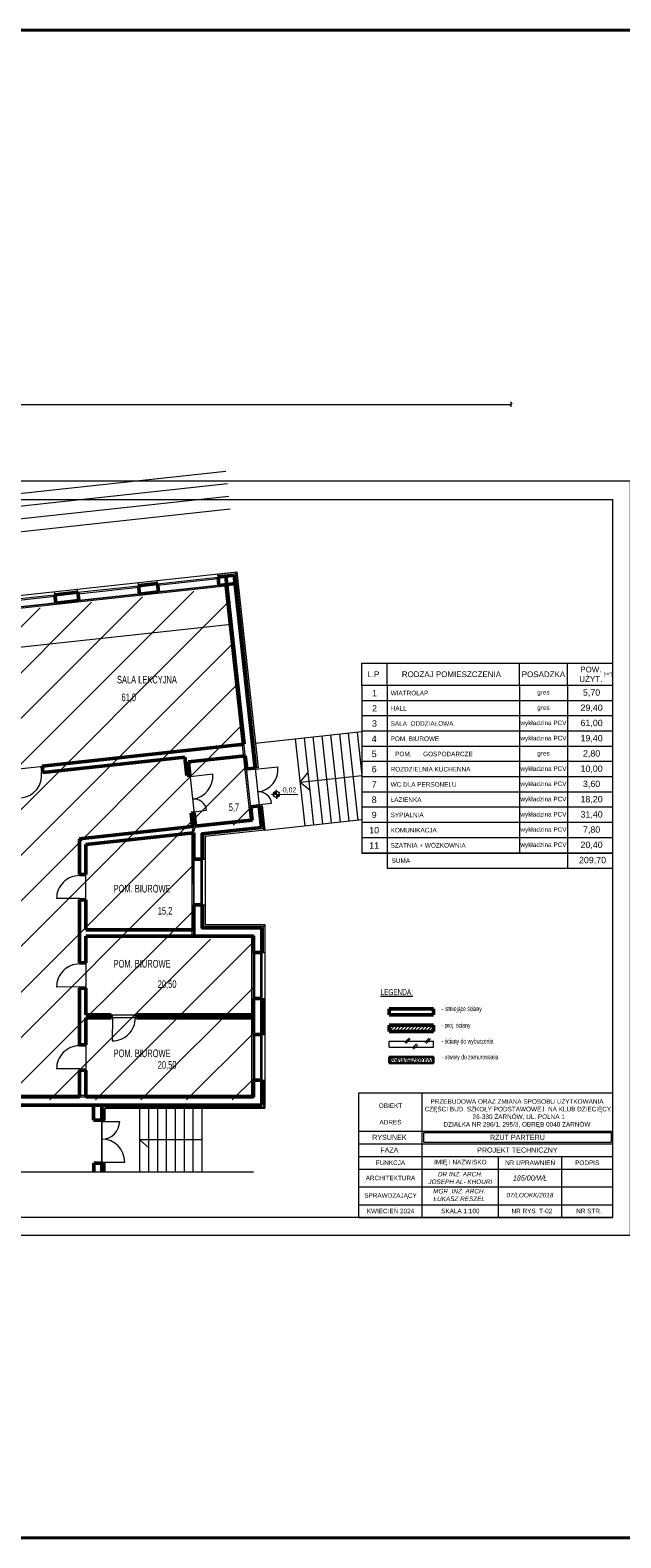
# Model space of a CAD drawing. Header units: millimetres. Extents: x 72202 to 304796, y 21658 to 519946.
# Tile 59 of 95: x 198189 to 200516, y 219413 to 225352. Entities that reach past the tile are written whole.
import ezdxf

# ---------------------------------------------------------------- set-up
doc = ezdxf.new("R2010")
doc.units = ezdxf.units.MM
doc.layers.get('Defpoints').update_dxf_attribs({"color": 3})
for name, color, linetype, lineweight in [('kreskowanie', 9, 'Continuous', 5), ('linia - gruba - projektowana', 170, 'Continuous', 50), ('linia - kreskowanie', 9, 'Continuous', 5), ('linia - rzut - gruba - istn.', 250, 'Continuous', 50), ('linia - ściany do wyburzenia', 9, 'Continuous', 5), ('LINIA CIENKA', 7, 'Continuous', 13), ('LINIA KRESKOWANIE', 9, 'Continuous', 5), ('LINIA WYMIAROWANIE', 1, 'Continuous', 9), ('LINIA ŚCIANA PROJEKTOWANA', 150, 'Continuous', 30), ('OPISY', 251, 'Continuous', 9)]:
    doc.layers.add(name, color=color, linetype=linetype, lineweight=lineweight)
doc.layers.add('LINIA-NIE DRUKOWAĆ', color=3, linetype='Continuous', lineweight=20, plot=False)
doc.styles.add('simplex', font='arial.ttf')
doc.styles.get("Standard").update_dxf_attribs({"font": 'ARIALN.TTF', "width": 0.75})
doc.linetypes.add('GRADZINOWANIE', pattern='A,0.00254,-2.54,[134,ltypeshp.shx,S=2.54,R=0,X=-2.54,Y=0],-5.08,[134,ltypeshp.shx,S=2.54,R=180,X=2.54,Y=0],-2.54', length=10.16254)
doc.dimstyles.new('sebek100', dxfattribs={"dimtxt": 17, "dimasz": 10, "dimexe": 10, "dimexo": 20, "dimgap": 4, "dimtad": 1, "dimrnd": 0.5, "dimtxsty": 'Standard', "dimblk": 'OBLIQUE', "dimcen": 8, "dimclre": 1, "dimazin": 0, "dimtm": 1e-09, "dimtfac": 1, "dimtix": 1, "dimtmove": 1, "dimatfit": 3, "dimldrblk": 'zas', "dimfxl": 0, "dimtolj": 2, "dimlwd": -1, "dimlwe": -1, "dimarcsym": 0})

# ---------------------------------------------------------------- blocks, each defined once
blk = doc.blocks.new('_Oblique')
at = {"color": 0, "linetype": 'ByBlock', "lineweight": -2}
blk.add_line((-0.5, -0.5), (0.5, 0.5), dxfattribs=at)
blk = doc.blocks.new('*D254')
at = {"layer": 'Defpoints', "color": 0, "lineweight": -3, "ltscale": 4}
for p in [(200083.3, 223878.5), (193783.3, 223420.9), (200083.3, 223420.9)]:
    blk.add_point(p, dxfattribs=at)
at = {"layer": 'LINIA CIENKA', "ltscale": 4}
for p, q in [((193783.3, 223868.5), (193783.3, 223888.5)), ((200083.3, 223868.5), (200083.3, 223888.5))]:
    blk.add_line(p, q, dxfattribs=at)
at = {"layer": 'LINIA CIENKA', "color": 0, "ltscale": 4}
blk.add_line((193783.3, 223878.5), (200083.3, 223878.5), dxfattribs=at)
at = {"layer": 'LINIA CIENKA', "color": 0, "ltscale": 4, "xscale": 10, "yscale": 10, "zscale": 10, "rotation": 180}
blk.add_blockref('_Oblique', (193783.3, 223878.5), dxfattribs=at)
at = {"layer": 'LINIA CIENKA', "color": 0, "ltscale": 4, "xscale": 10, "yscale": 10, "zscale": 10}
blk.add_blockref('_Oblique', (200083.3, 223878.5), dxfattribs=at)
at = {"layer": 'LINIA CIENKA', "color": 0, "lineweight": -3, "ltscale": 4, "insert": (196933.3, 223984.6), "char_height": 200, "attachment_point": 5}
blk.add_mtext('\\A2;6300', dxfattribs=at)
blk = doc.blocks.new('zas')

msp = doc.modelspace()

# ---------------------------------------------------------------- hatches: boundary and pattern name
at = {"layer": 'kreskowanie'}
h = msp.add_hatch(dxfattribs=at)
h.set_pattern_fill('ANSI31', color=256, scale=3)
h.set_pattern_definition([(45, (-11100, 105), (-6.7351921, 6.7351921), [])])
h.paths.add_polyline_path([(199603.292, 221432.482), (199603.292, 221408.482), (199778.144, 221408.482), (199778.144, 221432.482)])
at = {"layer": 'linia - kreskowanie'}
h = msp.add_hatch(dxfattribs=at)
h.set_pattern_fill('ANSI31', color=8, scale=40)
h.set_pattern_definition([(45, (56619.7, 32256.06), (-89.80256, 89.80256), [])])
h.paths.add_polyline_path([(198832.725, 222178.761), (198839.81, 222204.675), (199063.501, 222228.904), (198963.029, 223156.479), (196035.652, 222839.393), (196103.818, 222210.074), (196240.541, 222224.884), (196240.459, 221997.338), (196240.459, 221796.737), (196350.333, 221796.737), (196350.333, 221138.737), (199068.086, 221138.737), (199068.086, 221771.737), (198833.148, 221771.737)])
h = msp.add_hatch(dxfattribs=at)
h.set_pattern_fill('AR-CONC', color=256, scale=2, style=0)
h.set_pattern_definition([(50, (-32998.505, 122570.397), (14.34520365, -1.2550427), [1.5, -16.5]), (355, (-32998.505, 122570.397), (-2.7750267, 15.0438427), [1.2, -13.2]), (100.4514, (-32997.31, 122570.292), (11.5701876, 13.78879084), [1.2748038, -14.0228422]), (46.1842, (-32998.505, 122574.397), (21.344821, -3.3103803), [2.25, -24.75]), (96.6356, (-32996.726, 122574.12), (18.6932541, 19.4823574), [1.9122058, -21.03426]), (351.1842, (-32998.505, 122574.397), (18.6932389, 19.482372), [1.8, -19.8]), (21, (-32996.505, 122573.397), (11.93814104, -8.0523778), [1.5, -16.5]), (326, (-32996.505, 122573.397), (4.8663066, 14.5030009), [1.2, -13.2]), (71.4514, (-32995.51, 122572.726), (16.8044526, 6.4506099), [1.2748038, -14.0228422]), (37.5, (-32998.505, 122570.397), (0.24319711, 6.65787708), [0, -13.04, 0, -13.4, 0, -13.25]), (7.5, (-32998.505, 122570.397), (5.26139075, 7.88823424), [0, -7.64, 0, -12.74, 0, -5.05]), (327.5, (-33002.965, 122570.397), (10.67644872, -0.45109743), [0, -5, 0, -15.6, 0, -20.7]), (317.5, (-33004.965, 122570.397), (11.6637234, 2.00209965), [0, -6.5, 0, -10.36, 0, -14.7])])
h.paths.add_polyline_path([(199778.144, 221307.688), (199603.292, 221307.688), (199603.292, 221283.688), (199778.144, 221283.688)])
at = {"layer": 'OPISY'}
h = msp.add_hatch(color=256, dxfattribs=at)
edge = h.paths.add_edge_path()
edge.add_line((199158.928, 222342.286), (199158.928, 222354.241))
edge.add_arc((199158.928, 222342.286), 11.954, 90, 180.1852078)
edge.add_line((199146.974, 222342.248), (199158.928, 222342.286))
edge = h.paths.add_edge_path()
edge.add_arc((199158.928, 222342.286), 11.954, 269.9668923, 359.7485768)
edge.add_line((199170.883, 222342.234), (199158.928, 222342.286))
edge.add_line((199158.928, 222342.286), (199158.921, 222330.332))
h = msp.add_hatch(color=256, dxfattribs=at)
h.paths.add_polyline_path([(199158.928, 222342.286), (199158.928, 222350.79, 0.41421356), (199150.425, 222342.286)])
h.paths.add_polyline_path([(199158.928, 222333.783, 0.41421356), (199167.432, 222342.286), (199158.928, 222342.286)])

# ---------------------------------------------------------------- linework, layer by layer
at = {"layer": 'linia - gruba - projektowana'}
for p, q in [((198929.01, 223198.057), (198992.638, 223204.949)), ((198929.01, 223198.057), (198932.563, 223165.249)), ((198959.829, 223201.395), (199031.549, 222539.268)), ((198992.638, 223204.949), (199074.857, 222445.889)), ((198286.269, 223128.437), (198377.237, 223138.29)), ((198377.237, 223138.29), (198380.791, 223105.482)), ((198615.831, 223164.228), (198619.395, 223131.327)), ((198615.842, 223164.135), (198690.405, 223172.212)), ((198619.395, 223131.327), (198693.959, 223139.404)), ((198690.405, 223172.212), (198693.959, 223139.404)), ((198932.563, 223165.249), (198996.191, 223172.141)), ((198286.249, 223128.623), (198289.823, 223095.629)), ((198286.249, 223128.623), (198289.823, 223095.629)), ((198289.823, 223095.629), (198380.791, 223105.482)), ((198236.201, 222453.118), (199031.549, 222539.268)), ((198238.894, 222428.264), (198798.62, 222488.892)), ((198798.62, 222488.892), (198806.427, 222416.813)), ((198812.704, 222470.3), (199036.395, 222494.53)), ((199036.395, 222494.53), (199042.049, 222442.335)), ((198236.201, 222453.118), (198238.894, 222428.264)), ((198818.357, 222418.105), (198806.427, 222416.813)), ((198812.704, 222470.3), (198818.357, 222418.105)), ((199042.049, 222442.335), (199074.857, 222445.889)), ((198834.51, 222268.978), (198822.58, 222267.686)), ((198822.58, 222267.686), (198828.234, 222215.491)), ((198834.51, 222268.978), (198840.164, 222216.783)), ((198840.164, 222216.783), (199063.855, 222241.013)), ((199058.202, 222293.207), (199091.01, 222296.761)), ((199058.202, 222293.207), (199063.855, 222241.013)), ((199091.01, 222296.761), (199100.217, 222211.758)), ((198382.839, 222167.247), (198828.234, 222215.491)), ((198407.839, 222144.809), (198833.08, 222190.869)), ((198833.08, 222190.869), (198833.08, 222087.082)), ((198382.839, 222167.247), (198382.839, 222026.827)), ((198407.839, 222026.827), (198407.839, 222144.809)), ((198866.08, 222087.082), (198833.08, 222087.082)), ((198407.839, 222026.827), (198382.839, 222026.827)), ((198382.839, 221926.827), (198382.839, 221678.596)), ((198407.839, 221926.827), (198382.839, 221926.827)), ((198407.839, 221808.846), (198407.839, 221926.827)), ((198833.08, 221907.082), (198833.08, 221808.846)), ((198866.08, 221907.082), (198833.08, 221907.082)), ((198833.08, 221808.846), (198407.839, 221808.846)), ((198407.839, 221783.846), (199068.44, 221783.846)), ((199068.44, 221783.846), (199068.44, 221718.596)), ((199101.44, 221816.846), (199101.44, 221718.596)), ((199101.44, 221718.596), (199068.44, 221718.596)), ((198407.839, 221678.596), (198382.839, 221678.596)), ((198382.839, 221578.596), (198382.839, 221356.096)), ((198407.839, 221578.596), (198382.839, 221578.596)), ((199068.44, 221538.596), (199068.44, 221396.096)), ((199101.44, 221538.596), (199068.44, 221538.596)), ((199101.44, 221538.596), (199101.44, 221396.096)), ((198507.839, 221473.346), (198407.839, 221473.346)), ((199068.44, 221473.346), (198607.839, 221473.346)), ((199603.292, 221497.647), (199778.144, 221497.647)), ((199603.292, 221473.647), (199603.292, 221497.647)), ((199603.292, 221473.647), (199778.144, 221473.647)), ((199778.144, 221473.647), (199778.144, 221497.647)), ((198507.839, 221461.346), (198407.839, 221461.346)), ((199068.44, 221461.346), (198607.839, 221461.346)), ((198407.839, 221356.096), (198382.839, 221356.096)), ((199101.44, 221396.096), (199068.44, 221396.096)), ((198382.839, 221256.096), (198382.839, 221150.846)), ((198407.839, 221256.096), (198382.839, 221256.096)), ((199068.44, 221216.096), (199068.44, 221150.846)), ((199101.44, 221216.096), (199068.44, 221216.096)), ((199101.44, 221216.096), (199101.44, 221117.846)), ((196575.292, 221150.846), (198382.839, 221150.846)), ((196575.292, 221117.846), (198232.445, 221117.846)), ((198232.445, 221117.846), (199101.44, 221117.846)), ((198407.839, 221150.846), (199068.44, 221150.846)), ((198438.267, 221118.493), (198438.308, 221058.815)), ((198471.44, 221117.846), (198471.44, 221058.815)), ((198440.083, 220888.846), (198440.083, 220855.846)), ((198471.44, 220888.846), (198471.44, 220855.846))]:
    msp.add_line(p, q, dxfattribs=at)
at = {"layer": 'linia - gruba - projektowana', "ltscale": 1.2}
for p, q in [((198438.308, 221058.815), (198471.44, 221058.815)), ((198440.083, 220888.846), (198471.44, 220888.846))]:
    msp.add_line(p, q, dxfattribs=at)
at = {"layer": 'linia - gruba - projektowana'}
for points in [[(199100.217, 222211.758), (198866.08, 222186.397), (198866.08, 222087.082)], [(198866.08, 221907.082), (198866.08, 221816.846), (199101.44, 221816.846)], [(198407.839, 221678.596), (198407.839, 221783.846)], [(198407.839, 221473.346), (198407.839, 221578.596)], [(198507.839, 221461.346), (198507.839, 221473.346)], [(198607.839, 221461.346), (198607.839, 221473.346)], [(198407.839, 221356.096), (198407.839, 221461.346)], [(198407.839, 221150.846), (198407.839, 221256.096)]]:
    msp.add_lwpolyline(points, dxfattribs=at)
at = {"layer": 'linia - rzut - gruba - istn.'}
for p, q in [((199603.292, 221432.482), (199778.144, 221432.482)), ((199603.292, 221408.482), (199603.292, 221432.482)), ((199603.292, 221408.482), (199778.144, 221408.482)), ((199778.144, 221408.482), (199778.144, 221432.482))]:
    msp.add_line(p, q, dxfattribs=at)
at = {"layer": 'linia - ściany do wyburzenia', "color": 8}
for p, q in [((199603.292, 221370.384), (199778.144, 221370.384)), ((199603.292, 221346.384), (199603.292, 221370.384)), ((199664.265, 221364.723), (199681.381, 221381.838)), ((199669.287, 221361.343), (199686.402, 221378.458)), ((199694.17, 221341.734), (199711.285, 221358.849)), ((199699.192, 221338.354), (199716.307, 221355.469)), ((199743.915, 221364.723), (199761.03, 221381.838)), ((199748.937, 221361.343), (199766.052, 221378.458)), ((199778.144, 221346.384), (199778.144, 221370.384)), ((199603.292, 221346.384), (199778.144, 221346.384))]:
    msp.add_line(p, q, dxfattribs=at)
at = {"layer": 'LINIA CIENKA'}
for p, q in [((196028.86, 222895.991), (199003.276, 223218.171)), ((198690.433, 223171.997), (198929.028, 223197.935)), ((198691.082, 223166.032), (198929.676, 223191.97)), ((198929.01, 223198.057), (198927.712, 223210.081)), ((198927.717, 223209.987), (199003.276, 223218.171)), ((199003.276, 223218.171), (199086.787, 222447.181)), ((198286.249, 223128.623), (198284.951, 223140.647)), ((198377.237, 223138.29), (198375.94, 223150.314)), ((198377.252, 223138.198), (198615.846, 223164.136)), ((198377.9, 223132.233), (198616.495, 223158.171)), ((198619.405, 223131.234), (198380.801, 223105.389)), ((198615.842, 223164.135), (198614.544, 223176.159)), ((198690.405, 223172.212), (198689.108, 223184.236)), ((198932.563, 223165.249), (198693.959, 223139.404)), ((198047.67, 223102.593), (198286.264, 223128.531)), ((198048.318, 223096.628), (198286.912, 223122.566)), ((198289.823, 223095.629), (198051.219, 223069.784)), ((199076.288, 222544.114), (199495.292, 222589.5)), ((199233.369, 222561.129), (199270.521, 222218.135)), ((199268.165, 222564.898), (199305.317, 222221.904)), ((199302.962, 222568.667), (199340.114, 222225.673)), ((199337.758, 222572.436), (199374.91, 222229.442)), ((199372.555, 222576.205), (199409.707, 222233.211)), ((199407.351, 222579.974), (199444.503, 222236.98)), ((199442.148, 222583.743), (199479.3, 222240.749)), ((199476.944, 222587.512), (199495.292, 222418.118)), ((198233.923, 222427.725), (198238.894, 222428.264)), ((198818.357, 222418.105), (198818.896, 222413.135)), ((198818.896, 222413.135), (198908.372, 222422.826)), ((199086.787, 222447.181), (199074.857, 222445.889)), ((199074.857, 222445.889), (199091.01, 222296.761)), ((199074.857, 222445.889), (199075.395, 222440.918)), ((199075.395, 222440.918), (199164.872, 222450.61)), ((199251.945, 222389.632), (199283.083, 222427.174)), ((199251.945, 222389.632), (199495.292, 222415.991)), ((199251.945, 222389.632), (199290.399, 222359.628)), ((199090.471, 222301.732), (199140.181, 222307.116)), ((199091.01, 222296.761), (199090.471, 222301.732)), ((198833.972, 222273.949), (198883.681, 222279.333)), ((198834.51, 222268.978), (198833.972, 222273.949)), ((199091.01, 222296.761), (199102.969, 222297.784)), ((199102.94, 222298.053), (199113.44, 222201.12)), ((199108.594, 222245.859), (199113.44, 222201.12)), ((199113.44, 222201.12), (199495.292, 222242.482)), ((198833.08, 222087.082), (198833.08, 221912.633)), ((198861.08, 222087.082), (198861.08, 221907.082)), ((198866.08, 222087.082), (198866.08, 221907.082)), ((198866.08, 222087.082), (198878.08, 222087.082)), ((198382.839, 222026.827), (198382.839, 222021.827)), ((198382.839, 221931.827), (198292.84, 221931.406)), ((198382.839, 221926.827), (198382.839, 221931.827)), ((198833.08, 221912.633), (198833.08, 221907.082)), ((198866.08, 221907.082), (198878.08, 221907.082)), ((199113.44, 221828.846), (199113.44, 221105.846)), ((199068.44, 221718.596), (199068.44, 221544.147)), ((199096.44, 221718.596), (199096.44, 221538.596)), ((199101.44, 221718.596), (199101.44, 221538.596)), ((199101.44, 221718.596), (199113.44, 221718.596)), ((198382.839, 221678.596), (198382.839, 221673.596)), ((198382.839, 221583.596), (198292.84, 221583.175)), ((198382.839, 221578.596), (198382.839, 221583.596)), ((199068.44, 221544.147), (199068.44, 221538.596)), ((199101.44, 221538.596), (199113.44, 221538.596)), ((198507.839, 221461.346), (198512.839, 221461.346)), ((198512.839, 221461.346), (198512.418, 221371.347)), ((198607.839, 221461.346), (198602.839, 221461.346)), ((198382.839, 221356.096), (198382.839, 221351.096)), ((199068.44, 221396.096), (199068.44, 221216.096)), ((199096.44, 221396.096), (199096.44, 221216.096)), ((199101.44, 221396.096), (199101.44, 221216.096)), ((199101.44, 221396.096), (199113.44, 221396.096)), ((198382.839, 221261.096), (198292.84, 221260.675)), ((198382.839, 221256.096), (198382.839, 221261.096)), ((199101.44, 221216.096), (199113.44, 221216.096)), ((199483.292, 221165.846), (200483.292, 221165.846)), ((198471.44, 221058.815), (198483.44, 221058.846)), ((198471.44, 221058.815), (198471.44, 220888.846)), ((198471.44, 220888.846), (198471.44, 221058.815)), ((198471.44, 221053.815), (198471.44, 221058.815)), ((198471.44, 221058.815), (198471.44, 221053.815)), ((198471.44, 221053.815), (198541.44, 221053.815)), ((198483.44, 221105.846), (198483.427, 221058.846)), ((198483.44, 221105.846), (199113.44, 221105.846)), ((198621.44, 220855.846), (198621.44, 221105.846)), ((198656.44, 220855.846), (198656.44, 221105.846)), ((198691.44, 220855.846), (198691.44, 221105.846)), ((198726.44, 220855.846), (198726.44, 221105.846)), ((198761.44, 220855.846), (198761.44, 221105.846)), ((198796.44, 220855.846), (198796.44, 221105.846)), ((198831.44, 220855.846), (198831.44, 221105.846)), ((198866.44, 220855.846), (198866.44, 221105.846)), ((198866.44, 220980.846), (198621.44, 220980.846)), ((198621.44, 220980.846), (198656.44, 220950.128)), ((198471.44, 220893.815), (198561.44, 220893.815)), ((198483.44, 220888.846), (198471.44, 220888.846)), ((198483.44, 220888.846), (198483.44, 220855.846))]:
    msp.add_line(p, q, dxfattribs=at)
msp.add_lwpolyline([(193953.292, 220675.846), (193953.292, 223503.294), (200483.292, 223503.294), (200483.292, 220675.846)], close=True, dxfattribs=at)
for points in [[(198975.828, 223169.34), (196041.492, 222851.501), (196109.658, 222222.182), (196246.381, 222236.991), (196246.299, 222009.445), (196246.299, 222009.445), (196246.299, 221808.844), (196355.808, 221808.844), (196355.808, 221150.844), (199073.926, 221150.844), (199073.926, 221783.844), (198838.988, 221783.844), (198838.86, 221907.081)], [(199113.44, 222201.12), (198878.08, 222175.627), (198878.08, 221828.846), (199113.44, 221828.846)]]:
    msp.add_lwpolyline(points, dxfattribs=at)
for centre, radius, start, end in [((198144.446, 222418.033), 90, 276.1820173, 6.1820173), ((198818.896, 222413.135), 90, 276.1820173, 6.1820173), ((199075.395, 222440.918), 90, 276.1820173, 6.1820173), ((198833.972, 222273.949), 50, 6.1820173, 96.1820173), ((199090.471, 222301.732), 50, 6.1820173, 96.1820173), ((198383.26, 221931.829), 90.421, 90.2668182, 180.2680695), ((198383.26, 221583.598), 90.421, 90.2668182, 180.2680695), ((198512.841, 221461.767), 90.421, 269.7319305, 359.7331818), ((198383.26, 221261.098), 90.421, 90.2668182, 180.2680695), ((198471.44, 221053.815), 70, 270, 0), ((198471.44, 221053.815), 70, 270, 0), ((198471.44, 220893.815), 90, 0, 90), ((198471.44, 220893.815), 90, 0, 90)]:
    msp.add_arc(centre, radius, start, end, dxfattribs=at)
at = {"layer": 'LINIA KRESKOWANIE', "linetype": 'GRADZINOWANIE', "ltscale": 0.6}
for p, q in [((198928.336, 223204.019), (199002.9, 223212.096)), ((198997.281, 223217.522), (199080.792, 222446.532)), ((198285.666, 223133.754), (198376.588, 223144.302)), ((198615.168, 223170.098), (198689.732, 223178.174)), ((199096.96, 222297.27), (199107.445, 222200.471)), ((199107.41, 221718.592), (199107.41, 221822.842)), ((199107.41, 221538.592), (199107.41, 221396.092)), ((199107.41, 221216.092), (199107.41, 221105.842)), ((198483.41, 221111.842), (199113.41, 221111.842)), ((198477.41, 221105.844), (198477.397, 221058.844)), ((198477.41, 220888.842), (198477.41, 220855.842))]:
    msp.add_line(p, q, dxfattribs=at)
for points in [[(199112.764, 222207.082), (198872.05, 222181.009), (198872.05, 222087.079)], [(198872.05, 221907.079), (198872.05, 221822.842), (199113.41, 221822.842)]]:
    msp.add_lwpolyline(points, dxfattribs=at)
at = {"layer": 'LINIA WYMIAROWANIE', "lineweight": -3, "ltscale": 1.2}
msp.add_line((198926.347, 221473.346), (198926.347, 221461.346), dxfattribs=at)
at = {"layer": 'LINIA WYMIAROWANIE', "lineweight": 40, "ltscale": 4}
msp.add_lwpolyline([(189252.203, 225352.466), (235397.589, 225352.466), (235397.589, 219413.411), (189252.203, 219413.411)], close=True, dxfattribs=at)
at = {"layer": 'LINIA ŚCIANA PROJEKTOWANA'}
for p, q in [((199603.292, 221307.688), (199778.144, 221307.688)), ((199603.292, 221283.688), (199603.292, 221307.688)), ((199778.144, 221283.688), (199778.144, 221307.688)), ((199603.292, 221283.688), (199778.144, 221283.688))]:
    msp.add_line(p, q, dxfattribs=at)
at = {"layer": 'LINIA-NIE DRUKOWAĆ'}
for p, q in [((194214.956, 223101.854), (198960.201, 223615.845)), ((194220.341, 223052.144), (198965.585, 223566.136)), ((194225.725, 223002.435), (198970.969, 223516.427)), ((194231.11, 222952.726), (198976.354, 223466.718)), ((198980.398, 223011.506), (194763.68, 222554.763))]:
    msp.add_line(p, q, dxfattribs=at)
for points in [[(193653.292, 223575.846), (193653.292, 220605.846), (200553.292, 220605.846), (200553.292, 223575.846)], [(198957.55, 223161.975), (196042.103, 222846.182), (196108.977, 222228.793), (196246.383, 222243.676), (196246.292, 222009.443), (196246.299, 221814.844), (196355.808, 221814.844), (196355.808, 221156.844), (199061.926, 221156.844), (199061.926, 221777.844), (198826.994, 221777.844), (198826.565, 222191.671), (198834.94, 222222.307), (199056.73, 222246.331)], [(199068.44, 221783.846), (198407.839, 221783.846), (198407.839, 221473.346), (199068.44, 221473.346)], [(199068.44, 221461.346), (198407.839, 221461.346), (198407.839, 221150.846), (199068.44, 221150.846)]]:
    msp.add_lwpolyline(points, close=True, dxfattribs=at)
for points in [[(198970.028, 223169.341), (196035.692, 222851.502), (196103.858, 222222.183), (196246.623, 222236.99), (196246.292, 222009.443), (196246.292, 222009.146), (196246.299, 221808.846), (196350.008, 221808.846), (196350.008, 221150.846), (199068.126, 221150.846), (199068.126, 221783.846), (198833.188, 221783.846), (198832.766, 222190.869), (198839.85, 222216.783), (199063.541, 222241.013), (198963.069, 223168.587)], [(198003.995, 223064.669), (198072.161, 222435.35), (199031.549, 222539.268), (198963.383, 223168.587), (198003.995, 223064.669)], [(198970.959, 223163.376), (198969.964, 223163.268)], [(199036.395, 222494.53), (198812.704, 222470.3), (198840.164, 222216.783), (199063.855, 222241.013), (199036.395, 222494.53)], [(198833.08, 222190.869), (198833.08, 221808.846), (198407.839, 221808.846), (198407.839, 222144.809), (198833.08, 222190.869)], [(199068.41, 221380.846), (199068.44, 221380.846)], [(199068.41, 221305.846), (199068.44, 221305.846)], [(199068.41, 221255.846), (199068.44, 221255.846)], [(195456.649, 220855.846), (199068.44, 220855.846)]]:
    msp.add_lwpolyline(points, dxfattribs=at)
at = {"layer": 'OPISY'}
for p, q in [((199595.292, 222771.063), (199595.292, 222859.063)), ((200116.156, 222771.063), (200116.156, 222859.063)), ((200305.724, 222771.063), (200305.724, 222859.063)), ((200483.292, 222771.063), (199495.292, 222771.063)), ((200483.292, 222771.063), (199495.292, 222771.063)), ((199495.292, 222771.063), (199495.292, 222706.641)), ((200483.292, 222771.063), (200483.292, 222351.063)), ((200483.292, 222711.063), (199495.292, 222711.063)), ((200483.292, 222651.063), (199495.292, 222651.063)), ((200483.292, 222591.063), (199495.292, 222591.063)), ((200483.292, 222531.063), (199495.292, 222531.063)), ((200483.292, 222471.063), (199495.292, 222471.063)), ((199158.928, 222342.286), (199158.931, 222360.241)), ((200483.292, 222411.063), (199495.292, 222411.063)), ((199139.925, 222342.252), (199243.65, 222342.2)), ((199158.928, 222342.286), (199158.918, 222324.241)), ((199158.928, 222342.242), (199158.928, 222354.997)), ((199158.928, 222342.242), (199158.928, 222329.487)), ((200483.292, 222351.063), (199495.292, 222351.063)), ((200483.292, 222291.063), (199495.292, 222291.063)), ((200483.292, 222231.063), (199495.292, 222231.063)), ((200483.292, 222171.063), (199495.292, 222171.063)), ((200483.292, 222111.063), (199495.292, 222111.063)), ((199483.292, 220675.846), (199483.292, 221165.846)), ((199733.292, 220675.846), (199733.292, 221165.846)), ((200483.292, 221095.846), (200483.292, 220675.846)), ((199483.292, 221015.846), (200483.292, 221015.846)), ((199739.292, 220971.846), (199739.292, 221009.846)), ((199739.292, 221009.846), (200477.292, 221009.846)), ((200477.292, 221009.846), (200477.292, 220971.846)), ((199483.292, 220965.846), (200483.292, 220965.846)), ((199739.292, 220971.846), (200477.292, 220971.846)), ((199483.292, 220915.846), (200483.292, 220915.846)), ((200033.292, 220675.846), (200033.292, 220915.846)), ((200283.292, 220675.846), (200283.292, 220915.846)), ((199483.292, 220865.846), (200483.292, 220865.846)), ((199483.292, 220795.846), (200483.292, 220795.846)), ((199483.292, 220725.846), (200483.292, 220725.846)), ((199483.292, 220675.846), (200483.292, 220675.846))]:
    msp.add_line(p, q, dxfattribs=at)
msp.add_lwpolyline([(200483.292, 222859.063), (200483.292, 222771.063), (199495.292, 222771.063), (199495.292, 222859.063)], close=True, dxfattribs=at)
for points in [[(199595.292, 222771.063), (199595.292, 222351.063)], [(199595.292, 222771.063), (199595.292, 222051.063), (200483.292, 222051.063)], [(200116.156, 222771.063), (200116.156, 222111.063)], [(200305.724, 222771.063), (200305.724, 222051.063)], [(200483.292, 222711.063), (199495.292, 222711.063), (199495.292, 222111.063), (200483.292, 222111.063)]]:
    msp.add_lwpolyline(points, dxfattribs=at)
msp.add_circle((199158.928, 222342.286), 11.954, dxfattribs=at)

# ---------------------------------------------------------------- texts
at = {"layer": 'LINIA CIENKA', "insert": (199569.341, 221574.807), "char_height": 30, "width": 1849.10191, "attachment_point": 1}
msp.add_mtext('{\\H0.78125x;\\LLEGENDA:\\H0.64x;\\P\\P\\H1.5x;\\l^I^I\\H0.83333x;- istniejące ściany\\P\\P^I^I- proj. ściany\\P\\P^I^I- ściany do wyburzenia\\P\\P^I^I- otwory do zamurowania}', dxfattribs=at)
at = {"layer": 'LINIA-NIE DRUKOWAĆ', "char_height": 30, "width": 125.07, "attachment_point": 1}
for s, insert in [('61,0', (198548.465, 222739.294)), ('5,7', (198971.048, 222306.448)), ('15,2', (198691.454, 221898.51)), ('20,50', (198691.454, 221609.42)), ('20,50', (198691.454, 221291.607))]:
    msp.add_mtext(s, dxfattribs=dict(at, insert=insert))
at = {"layer": 'OPISY', "style": 'simplex'}
for s, insert, char_height, width, attachment_point in [('POW. UŻYT.', (200397.508, 222815.063), 22.5, 159.64847, 5), ('L.P', (199540.902, 222815.063), 22.5, 159.64847, 5), ('RODZAJ POMIESZCZENIA', (199848.334, 222815.063), 22.5, 520.8633, 5), ('POSADZKA', (200210.982, 222814.992), 22.5, 159.64847, 5), ('\\pt212.5; [m{\\fISOCPEUR|b0|i0|c238|p34;²}] ', (200462.624, 222815.063), 12.5, 53.33687, 5), ('1', (199545.292, 222741.063), 25, 100, 5), ('WIATROŁAP', (199609.012, 222741.063), 18, 520.8633, 4), ('gres', (200210.94, 222741.063), 18, 189.56835, 5), ('5,70', (200400.508, 222741.063), 25, 189.56835, 5), ('2', (199545.292, 222681.063), 25, 100, 5), ('HALL', (199609.012, 222681.063), 18, 520.8633, 4), ('gres', (200210.94, 222681.063), 18, 189.56835, 5), ('29,40', (200400.508, 222681.063), 25, 189.56835, 5), ('3', (199545.292, 222621.063), 25, 100, 5), ('SALA  ODDZIAŁOWA', (199609.012, 222621.063), 18, 520.8633, 4), ('wykładzina PCV', (200210.94, 222621.063), 18, 189.56835, 5), ('61,00', (200400.508, 222621.063), 25, 189.56835, 5), ('4', (199544.055, 222561.063), 25, 100, 5), ('{\\W2.57644; }POM. BIUROWE', (199590.946, 222561.063), 18, 520.8633, 4), ('wykładzina PCV', (200210.94, 222561.063), 18, 189.56835, 5), ('19,40', (200400.508, 222561.063), 25, 189.56835, 5), ('5', (199544.055, 222501.063), 25, 100, 5), ('{\\W5.15289; }POM.{\\W6.53778; }GOSPODARCZE', (199590.946, 222501.063), 18, 520.8633, 4), ('gres', (200210.94, 222501.063), 18, 189.56835, 5), ('2,80', (200400.508, 222501.063), 25, 189.56835, 5), ('6', (199544.055, 222441.063), 25, 100, 5), ('{\\W2.57644; }ROZDZIELNIA KUCHENNA', (199590.946, 222441.063), 18, 520.8633, 4), ('wykładzina PCV', (200210.94, 222441.063), 18, 189.56835, 5), ('10,00', (200400.508, 222441.063), 25, 189.56835, 5), ('-0,02', (199175.235, 222369.329), 19.5, 125.07, 1), ('7', (199544.055, 222381.063), 25, 100, 5), ('{\\W2.57644; }WC DLA PERSONELU', (199590.946, 222381.063), 18, 520.8633, 4), ('wykładzina PCV', (200210.94, 222381.063), 18, 189.56835, 5), ('3,60', (200400.508, 222381.063), 25, 189.56835, 5), ('8', (199544.055, 222321.063), 25, 100, 5), ('{\\W2.57644; }ŁAZIENKA', (199590.946, 222321.063), 18, 520.8633, 4), ('wykładzina PCV', (200210.94, 222321.063), 18, 189.56835, 5), ('18,20', (200400.508, 222321.063), 25, 189.56835, 5), ('9', (199544.055, 222261.063), 25, 100, 5), ('{\\W2.57644; }SYPIALNIA', (199590.946, 222261.063), 18, 520.8633, 4), ('wykładzina PCV', (200210.94, 222261.063), 18, 189.56835, 5), ('31,40', (200400.508, 222261.063), 25, 189.56835, 5), ('10', (199544.055, 222201.063), 25, 100, 5), ('{\\W2.57644; }KOMUNIKACJA', (199590.946, 222201.063), 18, 520.8633, 4), ('wykładzina PCV', (200210.94, 222201.063), 18, 189.56835, 5), ('7,80', (200400.508, 222201.063), 25, 189.56835, 5), ('11', (199544.055, 222141.063), 25, 100, 5), ('{\\W2.57644; }SZATNIA + WÓZKOWNIA', (199590.946, 222141.063), 18, 520.8633, 4), ('wykładzina PCV', (200210.94, 222141.063), 18, 189.56835, 5), ('20,40', (200400.508, 222141.063), 25, 189.56835, 5), ('SUMA', (199612.811, 222081.063), 18, 520.8633, 4), ('209,70', (200404.307, 222081.063), 25, 189.56835, 5), ('OBIEKT', (199608.292, 221115.846), 18, 250, 5), ('\\A1;PRZEBUDOWA ORAZ ZMIANA SPOSOBU UŻYTKOWANIA\\P CZĘŚCI BUD. SZKOŁY PODSTAWOWEJ  NA KLUB DZIECIĘCY  \\P  26-330 ŻARNÓW, UL. POLNA 1\\PDZIAŁKA NR 296/1, 295/3, OBRĘB 0040 ŻARNÓW', (200106.671, 221084.592), 18, 879.64412, 5), ('\\PADRES', (199608.292, 221065.846), 18, 250, 5), ('RYSUNEK', (199603.963, 220990.846), 20, 241.34214, 5), ('RZUT PARTERU ', (200108.292, 220990.846), 20, 738, 5), ('FAZA', (199603.963, 220940.846), 20, 241.34214, 5), ('PROJEKT TECHNICZNY ', (200108.292, 220940.846), 20, 738, 5), ('FUNKCJA', (199608.292, 220890.846), 18, 250, 5), ('IMIĘ I NAZWISKO', (199883.292, 220890.846), 18, 300, 5), ('NR UPRAWNIEŃ', (200158.292, 220890.846), 18, 250, 5), ('PODPIS', (200383.292, 220890.846), 18, 200, 5), ('ARCHITEKTURA', (199608.292, 220830.846), 18, 250, 5), ('{\\fArial|b0|i1|c238|p34;DR INŻ. ARCH. \\PJOSEPH AL- KHOURI}', (199883.292, 220830.846), 18, 300, 5), ('{\\fArial|b0|i1|c238|p34;185/00/WŁ}', (200158.292, 220830.846), 20, 250, 5), ('SPRAWDZAJĄCY', (199608.411, 220759.127), 18, 300, 5), ('{\\fArial|b0|i1|c238|p34;MGR  INŻ. ARCH. \\PŁUKASZ RESZEL}', (199879.151, 220763.822), 18, 300, 5), ('{\\fArial|b0|i1|c238|p34;07/LOOKK/2018}', (200157.623, 220763.213), 18, 300, 5), ('KWIECIEŃ 2024', (199608.292, 220700.846), 18, 250, 5), ('SKALA 1:100', (199883.292, 220700.846), 18, 300, 5), ('  NR RYS. T-02', (200158.292, 220700.846), 18, 250, 5), ('  NR STR.', (200383.292, 220700.846), 18, 200, 5)]:
    msp.add_mtext(s, dxfattribs=dict(at, insert=insert, char_height=char_height, width=width, attachment_point=attachment_point))
at = {"layer": 'OPISY', "char_height": 30, "attachment_point": 1}
for s, insert, width in [('{\\W3.13918; }SALA LEKCYJNA', (198500.781, 222809.013), 237.09004), ('{\\W3.13918; }POM. BIUROWE', (198487.477, 221985.553), 306.53102), ('{\\W3.13918; }POM. BIUROWE', (198487.477, 221689.889), 306.53102), ('{\\W3.13918; }POM. BIUROWE', (198487.477, 221336.889), 306.53102)]:
    msp.add_mtext(s, dxfattribs=dict(at, insert=insert, width=width))

# ---------------------------------------------------------------- dimensions: what is measured, and where the dimension line sits
at = {"layer": 'LINIA CIENKA', "lineweight": -3, "ltscale": 4}
dim = msp.add_linear_dim(base=(200083.292, 223878.478), p1=(193783.292, 223420.931), p2=(200083.292, 223420.931), dimstyle='sebek100', override={"dimtxt": 200, "dimrnd": 0, "dimclre": 256, "dimtfill": 1, "dimarcsym": 2}, dxfattribs=at)
dim.commit()
dim.dimension.update_dxf_attribs({"geometry": '*D254', "text_midpoint": (196933.292, 223984.593)})

doc.saveas('drawing.dxf')
